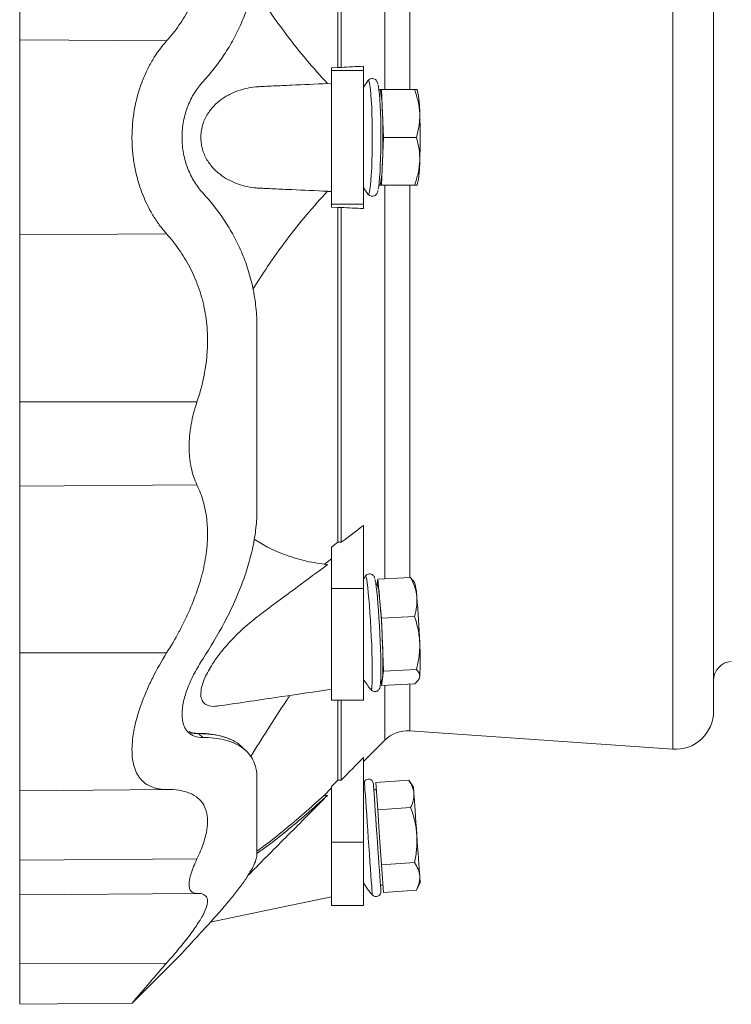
# Model space of a CAD drawing. Header units: millimetres. Extents: x -52 to 1097, y -325 to 885.
# Tile 4 of 8: x -51 to 172, y 333 to 642. Entities that reach past the tile are written whole.
import ezdxf

# ---------------------------------------------------------------- set-up
doc = ezdxf.new("R2010")
doc.units = ezdxf.units.MM

msp = doc.modelspace()

# ---------------------------------------------------------------- linework, layer by layer
at = {"color": 8, "linetype": 'Continuous', "lineweight": 0}
for p, q in [((153.75, 605.44), (153.75, 797.62)), ((63.35, 744.08), (63.35, 620.44)), ((71.12, 743.69), (71.12, 620.44)), ((-51.42, 636.04), (-5.24, 635.76)), ((46.58, 626.41), (56.58, 626.41)), ((153.75, 413.26), (153.75, 605.44)), ((63.35, 590.44), (63.35, 466.8)), ((71.12, 590.44), (71.12, 467.19)), ((46.58, 584.47), (56.58, 584.47)), ((-51.42, 574.84), (-5.24, 575.12)), ((-51.42, 522.37), (4.28, 522.37)), ((-51.42, 495.93), (4.28, 496.28)), ((46.58, 463.72), (56.58, 463.72)), ((-51.42, 443.51), (-5.24, 443.51)), ((63.35, 433.31), (63.35, 416.13)), ((71.12, 433.7), (71.12, 419.04)), ((4.56, 418.26), (4.74, 418.18)), ((6.1, 416.96), (4.74, 418.18)), ((46.58, 384.04), (56.58, 384.04)), ((-51.42, 378.46), (4.28, 378.8)), ((-51.42, 345.84), (-5.24, 346.12))]:
    msp.add_line(p, q, dxfattribs=at)
at = {"color": 7, "linetype": 'Continuous', "lineweight": 15}
for p, q in [((166.58, 785.65), (166.58, 605.44)), ((48.56, 732.61), (48.56, 627.44)), ((49.62, 732.61), (49.62, 627.44)), ((48.56, 627.44), (46.58, 627.33)), ((46.58, 626.41), (46.58, 627.33)), ((46.58, 584.47), (46.58, 626.41)), ((49.62, 627.44), (48.56, 627.44)), ((56.58, 626.41), (56.58, 627.81)), ((56.58, 584.47), (56.58, 626.41)), ((45.23, 622.42), (46.58, 622.48)), ((58, 623.24), (57.98, 623.2)), ((61.68, 620.44), (61.43, 620.44)), ((62.28, 620.44), (61.68, 620.44)), ((62.59, 612.94), (62.28, 620.44)), ((62.28, 620.44), (72.62, 620.44)), ((73.48, 620.33), (73.41, 620.44)), ((62.89, 605.44), (62.59, 612.94)), ((62.59, 597.94), (62.89, 605.44)), ((62.89, 605.44), (73.22, 605.44)), ((166.58, 605.44), (166.58, 425.23)), ((62.28, 590.44), (62.59, 597.94)), ((46.58, 588.4), (45.23, 588.46)), ((61.43, 590.44), (61.68, 590.44)), ((61.68, 590.44), (62.28, 590.44)), ((62.28, 590.44), (72.62, 590.44)), ((73.41, 590.44), (73.48, 590.55)), ((46.58, 583.55), (46.58, 584.47)), ((46.58, 583.55), (48.56, 583.44)), ((48.56, 583.44), (48.56, 478.27)), ((48.56, 583.44), (49.62, 583.44)), ((49.62, 583.44), (49.62, 478.27)), ((56.58, 583.07), (56.58, 584.47)), ((56.58, 463.72), (56.58, 483.52)), ((48.56, 478.27), (46.58, 476.78)), ((46.58, 463.72), (46.58, 476.78)), ((49.62, 478.27), (48.56, 478.27)), ((44.21, 471.26), (46.58, 473.03)), ((61.08, 466.69), (71.41, 467.2)), ((72.05, 466.39), (71.41, 467.2)), ((60.94, 464.96), (60.53, 464.94)), ((61.08, 466.69), (60.84, 464.95)), ((61.68, 460.58), (61.08, 466.69)), ((72.68, 465.48), (72.08, 466.41)), ((46.58, 428.66), (46.58, 463.72)), ((56.58, 428.66), (56.58, 463.72)), ((62.28, 454.47), (61.68, 460.58)), ((62.28, 454.47), (72.62, 454.98)), ((62.59, 446.11), (62.28, 454.47)), ((62.89, 437.76), (62.59, 446.11)), ((62.59, 435.51), (62.89, 437.76)), ((62.89, 437.76), (73.22, 438.27)), ((62.01, 434.97), (62.42, 434.99)), ((62.11, 434.98), (62.28, 433.26)), ((62.28, 433.26), (62.59, 435.51)), ((62.28, 433.26), (72.62, 433.77)), ((74.01, 435.36), (74.15, 435.63)), ((46.58, 428.66), (56.58, 428.66)), ((48.56, 428.66), (48.56, 403.6)), ((49.62, 428.66), (49.62, 403.6)), ((71.12, 419.04), (153.75, 413.26)), ((14.7, 416.41), (14.51, 416.5)), ((56.58, 409.37), (63.35, 416.13)), ((56.58, 384.04), (56.58, 410.65)), ((48.56, 403.6), (46.58, 401.6)), ((49.62, 403.6), (48.56, 403.6)), ((60.47, 402.86), (70.81, 403.58)), ((60.77, 398.54), (60.47, 402.86)), ((72.3, 401.36), (70.81, 403.58)), ((-51.42, 400.24), (-5.24, 400.64)), ((44.21, 398.75), (46.58, 401.14)), ((46.58, 384.04), (46.58, 401.6)), ((60.63, 400.54), (59.84, 400.49)), ((44.21, 398.75), (45.28, 398.75)), ((61.08, 394.22), (60.77, 398.54)), ((61.08, 394.22), (71.41, 394.94)), ((61.68, 385.58), (61.08, 394.22)), ((46.58, 364.14), (46.58, 384.04)), ((56.58, 364.14), (56.58, 384.04)), ((62.28, 376.94), (61.68, 385.58)), ((62.28, 376.94), (72.62, 377.66)), ((62.59, 372.62), (62.28, 376.94)), ((62.89, 368.3), (62.59, 372.62)), ((73.22, 369.02), (74.4, 371.43)), ((61.93, 370.56), (62.73, 370.61)), ((62.89, 368.3), (73.22, 369.02)), ((-51.42, 367.5), (4.28, 367.99)), ((46.58, 364.14), (56.58, 364.14)), ((-16.07, 333.52), (-0.41, 349.19)), ((-51.42, 333.15), (-16.08, 333.46))]:
    msp.add_line(p, q, dxfattribs=at)
at = {"color": 8, "linetype": 'Continuous', "lineweight": 0, "flags": 128}
for points in [[(58, 587.65), (58.12, 587.56), (58.3, 587.74), (58.47, 588.28), (58.64, 589.18), (58.8, 590.4), (58.94, 591.93), (59.06, 593.73), (59.17, 595.77), (59.26, 598.01), (59.32, 600.4), (59.36, 602.9), (59.37, 605.44), (59.36, 607.98), (59.32, 610.48), (59.26, 612.87), (59.17, 615.11), (59.06, 617.15), (58.94, 618.95), (58.8, 620.48), (58.64, 621.7), (58.47, 622.6), (58.3, 623.14), (58.12, 623.32), (58, 623.24)], [(58.94, 431.98), (59.06, 431.99), (59.17, 432.35), (59.26, 433.07), (59.32, 434.14), (59.36, 435.52), (59.37, 437.19), (59.36, 439.11), (59.32, 441.26), (59.26, 443.58), (59.17, 446.02), (59.06, 448.55), (58.94, 451.09), (58.8, 453.62), (58.64, 456.06), (58.47, 458.38), (58.3, 460.52), (58.12, 462.44), (57.94, 464.11), (57.77, 465.48), (57.6, 466.54), (57.45, 467.25), (57.3, 467.61), (57.18, 467.61)], [(59.37, 367.49), (59.36, 367.67), (59.32, 368.22), (59.26, 369.1), (59.17, 370.32), (59.06, 371.85), (58.94, 373.65), (58.8, 375.69), (58.64, 377.92), (58.47, 380.3), (58.3, 382.79), (58.12, 385.33), (57.94, 387.87), (57.77, 390.35), (57.6, 392.74), (57.45, 394.97), (57.3, 397.01), (57.18, 398.81), (57.07, 400.33), (56.99, 401.55), (56.92, 402.44), (56.89, 402.98), (56.87, 403.17)]]:
    msp.add_lwpolyline(points, dxfattribs=at)
at = {"color": 7, "linetype": 'Continuous', "lineweight": 15, "flags": 128}
for points in [[(61.22, 589.17), (61.22, 589.19), (61.38, 590.08), (61.53, 591.29), (61.67, 592.8), (61.79, 594.59), (61.89, 596.6), (61.97, 598.8), (62.03, 601.15), (62.06, 603.58), (62.06, 606.06), (62.05, 608.52), (62, 610.92), (61.93, 613.2), (61.84, 615.31), (61.73, 617.22), (61.61, 618.87), (61.46, 620.23), (61.3, 621.29), (61.19, 621.81)], [(61.68, 620.44), (61.82, 620.31), (61.95, 619.93), (62.08, 619.3), (62.2, 618.43), (62.32, 617.34), (62.42, 616.05), (62.51, 614.57), (62.59, 612.94)], [(62.59, 597.94), (62.51, 596.31), (62.42, 594.83), (62.32, 593.54), (62.2, 592.45), (62.08, 591.58), (61.95, 590.95), (61.82, 590.57), (61.68, 590.44)], [(57.18, 467.61), (57.18, 467.61), (57.17, 467.59)], [(61.94, 433.82), (61.97, 434.23), (62.03, 435.32), (62.06, 436.73), (62.06, 438.41), (62.05, 440.35), (62, 442.48), (61.93, 444.78), (61.84, 447.18), (61.73, 449.65), (61.61, 452.12), (61.46, 454.54), (61.3, 456.86), (61.14, 459.04), (60.97, 461.03), (60.8, 462.77), (60.62, 464.25), (60.46, 465.41), (60.3, 466.25), (60.22, 466.58)], [(74.15, 435.63), (74.18, 435.7), (74.26, 436.08)], [(62.59, 435.51), (62.51, 435.12), (62.42, 434.99)], [(58.93, 432), (58.94, 431.98), (58.94, 431.98)], [(62.07, 368.6), (62.06, 368.61), (62.05, 368.88), (62, 369.51), (61.93, 370.47), (61.84, 371.76), (61.73, 373.34), (61.61, 375.18), (61.46, 377.24), (61.3, 379.48), (61.14, 381.84), (60.97, 384.29), (60.8, 386.76), (60.62, 389.2), (60.46, 391.57), (60.3, 393.81), (60.16, 395.87), (60.03, 397.71), (59.92, 399.29), (59.83, 400.57), (59.76, 401.54), (59.72, 402.16), (59.7, 402.44), (59.7, 402.45)], [(72.45, 399.35), (72.38, 400.22), (72.34, 400.85), (72.31, 401.23), (72.3, 401.36)], [(73.35, 386.39), (73.21, 388.35), (73.08, 390.27), (72.95, 392.12), (72.83, 393.88), (72.71, 395.5), (72.61, 396.98), (72.52, 398.27), (72.45, 399.35)], [(73.35, 386.39), (73.49, 384.44), (73.62, 382.52), (73.75, 380.67), (73.87, 378.91), (73.99, 377.29), (74.09, 375.81), (74.18, 374.52), (74.26, 373.44)], [(74.4, 371.43), (74.39, 371.56), (74.36, 371.94), (74.32, 372.57), (74.26, 373.44)], [(8.48, 358.91), (25.9, 362.57), (46.58, 366.93)]]:
    msp.add_lwpolyline(points, dxfattribs=at)
at = {"color": 7, "linetype": 'Continuous', "lineweight": 15}
for centre, radius, start, end in [((82.15, 605.44), 30, 143.6051, 148.4621), ((46.3, 613.73), 27.97, 358.3881, 13.6542), ((-135.54, 605.44), 198.27, 357.8321, 2.1679), ((-123.88, 605.44), 198.28, 357.8322, 2.1678), ((46.3, 597.15), 27.97, 346.3458, 1.6119), ((82.15, 605.44), 30, 211.5379, 216.3949), ((82.15, 450.99), 30, 146.3411, 148.4621), ((47.55, 460.44), 14.13, 0.576, 18.6441), ((54.92, 460.49), 18.45, 2.0605, 15.6835), ((-177.48, 438.18), 251.88, 1.9355, 5.2331), ((-189.16, 437.61), 251.89, 1.9355, 5.233), ((-30.5, 440.81), 93.23, 356.7391, 3.2609), ((-18.83, 441.39), 93.24, 356.7393, 3.2607), ((172.58, 434.86), 6, 94, 180), ((82.15, 450.99), 30, 211.5379, 219.3203), ((154.58, 425.23), 12, 266, 0), ((70.42, 409.06), 10, 86, 135), ((82.15, 387.01), 30, 147.4162, 148.4621), ((58.17, 402.34), 1.53, 4, 147.4162), ((82.15, 387.01), 30, 211.5379, 220.5838), ((60.53, 368.49), 1.53, 220.5838, 4)]:
    msp.add_arc(centre, radius, start, end, dxfattribs=at)
for points, knots in [([(-51.42, 636.04), (-51.42, 637.99), (-51.42, 641.92), (-51.42, 648.58), (-51.42, 655.74), (-51.42, 663.47), (-51.42, 671.63), (-51.42, 680.05), (-51.42, 685.7), (-51.42, 688.51)], [0, 0, 0, 0, 0.137748, 0.277681, 0.418984, 0.560791, 0.708922, 0.855639, 1, 1, 1, 1]), ([(4.28, 688.51), (5.11, 686.06), (5.79, 683.59), (6.85, 678.61), (7.22, 676.11), (7.48, 672.95), (7.52, 672.32), (7.57, 671.06), (7.59, 670.44), (7.61, 668.57), (7.59, 667.35), (7.37, 663.7), (7.06, 661.32), (6.46, 658.41), (6.33, 657.83), (6.05, 656.69), (5.9, 656.12), (5.43, 654.45), (5.07, 653.36), (3.92, 650.16), (3.02, 648.12), (1.49, 645.2), (0.95, 644.25), (-0.17, 642.41), (-0.76, 641.52), (-2.57, 638.92), (-3.87, 637.29), (-5.24, 635.76)], [0, 0, 0, 0, 0.125, 0.125, 0.25, 0.25, 0.28125, 0.28125, 0.3125, 0.3125, 0.375, 0.375, 0.5, 0.5, 0.53125, 0.53125, 0.5625, 0.5625, 0.625, 0.625, 0.75, 0.75, 0.8125, 0.8125, 0.875, 0.875, 1, 1, 1, 1]), ([(6.1, 622.86), (8.53, 625.5), (10.79, 628.35), (13.88, 633), (14.85, 634.61), (16.65, 637.92), (17.49, 639.62), (19.01, 643.15), (19.69, 644.98), (20.6, 647.81), (20.88, 648.76), (21.39, 650.71), (21.63, 651.71), (22.27, 654.73), (22.59, 656.78), (23.02, 660.94), (23.13, 663.06), (23.13, 665.21)], [0, 0, 0, 0, 0.25, 0.25, 0.375, 0.375, 0.5, 0.5, 0.625, 0.625, 0.6875, 0.6875, 0.75, 0.75, 0.875, 0.875, 1, 1, 1, 1]), ([(21.88, 653.1), (23.39, 650.71), (26.79, 645.36), (32.42, 637.57), (38.69, 629.63), (43.08, 624.79), (45.28, 622.36)], [0, 0, 0, 0, 0.20927, 0.469174, 0.734579, 1, 1, 1, 1]), ([(-51.42, 574.84), (-51.42, 576.27), (-51.42, 579.21), (-51.42, 584.39), (-51.42, 590.16), (-51.42, 596.45), (-51.42, 603.05), (-51.42, 609.61), (-51.42, 615.9), (-51.42, 621.75), (-51.42, 627.11), (-51.42, 631.93), (-51.42, 634.69), (-51.42, 636.04)], [0, 0, 0, 0, 0.086252, 0.176625, 0.270451, 0.366863, 0.464829, 0.563212, 0.655318, 0.74582, 0.833878, 0.918786, 1, 1, 1, 1]), ([(-5.24, 635.76), (-6.84, 633.96), (-8.3, 631.98), (-10.28, 628.69), (-10.9, 627.54), (-11.78, 625.73), (-12.06, 625.11), (-12.59, 623.86), (-12.85, 623.22), (-14.05, 620), (-14.81, 617.28), (-15.47, 613.67), (-15.58, 612.94), (-15.78, 611.46), (-15.87, 610.72), (-16.07, 608.5), (-16.14, 607.02), (-16.14, 604.04), (-16.08, 602.55), (-15.88, 600.31), (-15.8, 599.56), (-15.61, 598.09), (-15.49, 597.36), (-15.11, 595.2), (-14.79, 593.79), (-14.23, 591.72), (-14.02, 591.04), (-13.59, 589.69), (-13.36, 589.02), (-12.14, 585.76), (-10.98, 583.37), (-9.32, 580.59), (-8.97, 580.05), (-8.27, 578.99), (-7.91, 578.48), (-6.81, 576.97), (-6.04, 576.02), (-5.24, 575.12)], [0, 0, 0, 0, 0.125, 0.125, 0.1875, 0.1875, 0.21875, 0.21875, 0.25, 0.25, 0.375, 0.375, 0.40625, 0.40625, 0.4375, 0.4375, 0.5, 0.5, 0.5625, 0.5625, 0.59375, 0.59375, 0.625, 0.625, 0.6875, 0.6875, 0.71875, 0.71875, 0.75, 0.75, 0.875, 0.875, 0.90625, 0.90625, 0.9375, 0.9375, 1, 1, 1, 1]), ([(-0.41, 605.44), (-0.41, 607.18), (-0.25, 608.88), (0.22, 611.37), (0.42, 612.19), (0.87, 613.77), (1.14, 614.54), (1.72, 616.02), (2.04, 616.75), (2.74, 618.14), (3.11, 618.8), (4.29, 620.69), (5.16, 621.83), (6.1, 622.86)], [0, 0, 0, 0, 0.25, 0.25, 0.375, 0.375, 0.5, 0.5, 0.625, 0.625, 0.75, 0.75, 1, 1, 1, 1]), ([(45.28, 588.52), (41.54, 588.69), (37.8, 588.86), (32.19, 589.11), (29.38, 589.24), (26.11, 589.39), (24.71, 589.46), (24, 589.49), (23.77, 589.5), (23.3, 589.53), (23.07, 589.55), (21.91, 589.65), (20.98, 589.79), (19.14, 590.19), (18.22, 590.44), (16.41, 591.06), (15.53, 591.43), (13.8, 592.3), (12.96, 592.8), (11.73, 593.68), (11.32, 593.99), (10.53, 594.66), (10.13, 595.02), (9, 596.19), (8.29, 597.05), (7.35, 598.55), (7.06, 599.07), (6.55, 600.17), (6.32, 600.75), (6.03, 601.66), (5.94, 601.98), (5.79, 602.61), (5.72, 602.94), (5.62, 603.59), (5.58, 603.92), (5.52, 604.58), (5.5, 604.92), (5.48, 605.93), (5.53, 606.6), (5.71, 607.91), (5.85, 608.56), (6.2, 609.8), (6.42, 610.4), (6.8, 611.25), (6.93, 611.53), (7.21, 612.06), (7.35, 612.32), (7.81, 613.08), (8.13, 613.55), (8.82, 614.44), (9.18, 614.87), (10.31, 616.06), (11.1, 616.74), (12.33, 617.64), (12.75, 617.92), (13.61, 618.45), (14.04, 618.69), (15.36, 619.37), (16.25, 619.75), (18.04, 620.39), (18.95, 620.65), (20.79, 621.05), (21.71, 621.2), (23.12, 621.34), (23.59, 621.37), (24.53, 621.42), (25.94, 621.48), (29.25, 621.63), (35.85, 621.93), (41.5, 622.19), (45.28, 622.36)], [0, 0, 0, 0, 0.125, 0.125, 0.1875, 0.21875, 0.234375, 0.234375, 0.242188, 0.242188, 0.25, 0.25, 0.28125, 0.28125, 0.3125, 0.3125, 0.34375, 0.34375, 0.375, 0.375, 0.390625, 0.390625, 0.40625, 0.40625, 0.4375, 0.4375, 0.453125, 0.453125, 0.46875, 0.46875, 0.476563, 0.476563, 0.484375, 0.484375, 0.492188, 0.492188, 0.5, 0.5, 0.515625, 0.515625, 0.53125, 0.53125, 0.546875, 0.546875, 0.554688, 0.554688, 0.5625, 0.5625, 0.578125, 0.578125, 0.59375, 0.59375, 0.625, 0.625, 0.640625, 0.640625, 0.65625, 0.65625, 0.6875, 0.6875, 0.71875, 0.71875, 0.75, 0.75, 0.765625, 0.765625, 0.78125, 0.8125, 0.875, 1, 1, 1, 1]), ([(61.15, 622.12), (61.1, 622.36), (61.01, 622.71), (60.75, 623.2), (60.39, 623.61), (59.82, 623.92), (59.11, 623.97), (58.5, 623.74), (58.1, 623.39), (57.94, 623.16), (57.89, 623.07), (57.89, 623.07)], [0, 0, 0, 0, 0.270431, 0.399639, 0.50082, 0.602442, 0.706148, 0.808047, 0.900052, 0.998947, 1, 1, 1, 1]), ([(72.62, 620.44), (73.08, 619.21), (73.46, 617.98), (74.03, 615.48), (74.21, 614.22), (74.26, 612.94)], [0, 0, 0, 0, 0.5, 0.5, 1, 1, 1, 1]), ([(73.41, 620.44), (73.41, 620.44), (73.45, 620.44), (73.24, 620.44), (72.83, 620.44), (72.62, 620.44)], [0, 0, 0, 0, 0.0406401, 0.5176705, 1, 1, 1, 1]), ([(74.26, 612.94), (74.28, 612.3), (74.28, 611.66), (74.21, 610.4), (74.14, 609.77), (73.87, 607.9), (73.58, 606.66), (73.22, 605.44)], [0, 0, 0, 0, 0.25, 0.25, 0.5, 0.5, 1, 1, 1, 1]), ([(-0.41, 605.44), (-0.41, 603.7), (-0.25, 602), (0.22, 599.51), (0.42, 598.69), (0.87, 597.11), (1.14, 596.34), (1.72, 594.86), (2.04, 594.13), (2.74, 592.75), (3.11, 592.08), (4.29, 590.19), (5.16, 589.05), (6.1, 588.02)], [0, 0, 0, 0, 0.25, 0.25, 0.375, 0.375, 0.5, 0.5, 0.625, 0.625, 0.75, 0.75, 1, 1, 1, 1]), ([(73.22, 605.44), (73.58, 604.21), (73.87, 602.98), (74.23, 600.48), (74.31, 599.22), (74.26, 597.94)], [0, 0, 0, 0, 0.5, 0.5, 1, 1, 1, 1]), ([(74.26, 597.94), (74.23, 597.3), (74.17, 596.66), (74, 595.4), (73.89, 594.77), (73.46, 592.9), (73.08, 591.66), (72.62, 590.44)], [0, 0, 0, 0, 0.25, 0.25, 0.5, 0.5, 1, 1, 1, 1]), ([(6.1, 588.02), (8.53, 585.38), (10.79, 582.53), (13.88, 577.88), (14.85, 576.27), (16.65, 572.96), (17.49, 571.26), (19.01, 567.73), (19.69, 565.9), (20.6, 563.07), (20.88, 562.12), (21.39, 560.17), (21.63, 559.17), (22.27, 556.15), (22.59, 554.1), (23.02, 549.94), (23.13, 547.83), (23.13, 545.67)], [0, 0, 0, 0, 0.25, 0.25, 0.375, 0.375, 0.5, 0.5, 0.625, 0.625, 0.6875, 0.6875, 0.75, 0.75, 0.875, 0.875, 1, 1, 1, 1]), ([(21.88, 557.78), (23.39, 560.17), (26.79, 565.52), (32.42, 573.31), (38.69, 581.25), (43.08, 586.09), (45.28, 588.52)], [0, 0, 0, 0, 0.20927, 0.469174, 0.734579, 1, 1, 1, 1]), ([(57.99, 587.66), (58.07, 587.56), (58.24, 587.34), (58.72, 587.01), (59.15, 586.96), (59.35, 586.94)], [0, 0, 0, 0, 0.31958, 0.673375, 1, 1, 1, 1]), ([(59.35, 586.94), (59.58, 586.97), (60.02, 587.03), (60.49, 587.38), (60.78, 587.73), (60.96, 588.09), (61.07, 588.39), (61.13, 588.64), (61.15, 588.73)], [0, 0, 0, 0, 0.158538, 0.300101, 0.444173, 0.615335, 0.857073, 1, 1, 1, 1]), ([(72.62, 590.44), (72.82, 590.44), (73.23, 590.44), (73.45, 590.44), (73.41, 590.44), (73.41, 590.44)], [0, 0, 0, 0, 0.477455, 0.95936, 1, 1, 1, 1]), ([(-51.42, 574.84), (-51.42, 572.89), (-51.42, 568.96), (-51.42, 562.3), (-51.42, 555.14), (-51.42, 547.41), (-51.42, 539.25), (-51.42, 530.83), (-51.42, 525.18), (-51.42, 522.37)], [0, 0, 0, 0, 0.137748, 0.277681, 0.418984, 0.560791, 0.708922, 0.855639, 1, 1, 1, 1]), ([(4.28, 522.37), (5.11, 524.82), (5.79, 527.29), (6.85, 532.27), (7.22, 534.77), (7.48, 537.93), (7.52, 538.56), (7.57, 539.82), (7.59, 540.44), (7.61, 542.31), (7.59, 543.53), (7.37, 547.18), (7.06, 549.56), (6.46, 552.47), (6.33, 553.05), (6.05, 554.19), (5.9, 554.76), (5.43, 556.43), (5.07, 557.52), (3.92, 560.72), (3.02, 562.76), (1.49, 565.68), (0.95, 566.63), (-0.17, 568.47), (-0.76, 569.36), (-2.57, 571.96), (-3.87, 573.59), (-5.24, 575.12)], [0, 0, 0, 0, 0.125, 0.125, 0.25, 0.25, 0.28125, 0.28125, 0.3125, 0.3125, 0.375, 0.375, 0.5, 0.5, 0.53125, 0.53125, 0.5625, 0.5625, 0.625, 0.625, 0.75, 0.75, 0.8125, 0.8125, 0.875, 0.875, 1, 1, 1, 1]), ([(23.13, 488.67), (23.13, 497.56), (23.13, 506.84), (23.13, 525.93), (23.13, 535.73), (23.13, 545.67)], [0, 0, 0, 0, 0.5, 0.5, 1, 1, 1, 1]), ([(-51.42, 495.93), (-51.42, 497.61), (-51.42, 499.49), (-51.42, 503.57), (-51.42, 505.76), (-51.42, 510.35), (-51.42, 512.73), (-51.42, 517.56), (-51.42, 519.99), (-51.42, 522.37)], [0, 0, 0, 0, 0.25, 0.25, 0.5, 0.5, 0.75, 0.75, 1, 1, 1, 1]), ([(4.28, 496.28), (3.49, 497.93), (2.88, 499.76), (2.36, 502.27), (2.27, 502.78), (2.11, 503.83), (2.04, 504.37), (1.88, 506), (1.83, 507.1), (1.83, 509.37), (1.88, 510.52), (2.04, 512.29), (2.11, 512.89), (2.27, 514.08), (2.36, 514.68), (2.88, 517.65), (3.49, 520.02), (4.28, 522.37)], [0, 0, 0, 0, 0.25, 0.25, 0.3125, 0.3125, 0.375, 0.375, 0.5, 0.5, 0.625, 0.625, 0.6875, 0.6875, 0.75, 0.75, 1, 1, 1, 1]), ([(-51.42, 443.51), (-51.42, 448.24), (-51.42, 453.07), (-51.42, 462.62), (-51.42, 467.36), (-51.42, 476.44), (-51.42, 480.79), (-51.42, 488.87), (-51.42, 492.6), (-51.42, 495.93)], [0, 0, 0, 0, 0.25, 0.25, 0.5, 0.5, 0.75, 0.75, 1, 1, 1, 1]), ([(4.28, 496.28), (5.11, 494.55), (5.79, 492.73), (6.85, 488.88), (7.22, 486.85), (7.48, 484.16), (7.52, 483.62), (7.57, 482.53), (7.59, 481.98), (7.61, 480.33), (7.59, 479.21), (7.37, 475.83), (7.06, 473.52), (6.46, 470.58), (6.33, 469.99), (6.05, 468.8), (5.9, 468.21), (5.43, 466.44), (5.07, 465.27), (3.92, 461.74), (3.02, 459.4), (1.49, 455.91), (0.95, 454.75), (-0.17, 452.45), (-0.76, 451.31), (-2.57, 447.92), (-3.87, 445.7), (-5.24, 443.51)], [0, 0, 0, 0, 0.125, 0.125, 0.25, 0.25, 0.28125, 0.28125, 0.3125, 0.3125, 0.375, 0.375, 0.5, 0.5, 0.53125, 0.53125, 0.5625, 0.5625, 0.625, 0.625, 0.75, 0.75, 0.8125, 0.8125, 0.875, 0.875, 1, 1, 1, 1]), ([(6.1, 441.59), (8.53, 445.31), (10.79, 449.1), (13.88, 454.95), (14.85, 456.9), (16.65, 460.83), (17.49, 462.81), (19.01, 466.77), (19.69, 468.76), (20.6, 471.77), (20.88, 472.77), (21.39, 474.79), (21.63, 475.8), (22.27, 478.84), (22.59, 480.84), (23.02, 484.79), (23.13, 486.74), (23.13, 488.67)], [0, 0, 0, 0, 0.25, 0.25, 0.375, 0.375, 0.5, 0.5, 0.625, 0.625, 0.6875, 0.6875, 0.75, 0.75, 0.875, 0.875, 1, 1, 1, 1]), ([(22.23, 479.28), (23.63, 478.41), (26.91, 476.37), (32.42, 474.08), (38.68, 472.18), (43.08, 471.57), (45.28, 471.26)], [0, 0, 0, 0, 0.196372, 0.460516, 0.73025, 1, 1, 1, 1]), ([(11.12, 426.93), (10.75, 426.86), (9.45, 426.6), (7.93, 426.85), (6.63, 427.58), (5.8, 428.61), (5.36, 430.33), (5.68, 432.86), (6.62, 435.46), (7.83, 437.88), (9.42, 440.51), (11.55, 443.46), (14.8, 447.28), (18.9, 451.4), (26.22, 457.26), (35.03, 463.59), (42.18, 468.94), (45.28, 471.26)], [0, 0, 0, 0, 0.023248, 0.081043, 0.110331, 0.139557, 0.180589, 0.221691, 0.262137, 0.294661, 0.327246, 0.380072, 0.433012, 0.52226, 0.611631, 0.831621, 1, 1, 1, 1]), ([(60.16, 466.91), (60.13, 467.03), (60.06, 467.24), (59.89, 467.59), (59.57, 467.97), (59.05, 468.29), (58.39, 468.38), (57.77, 468.2), (57.36, 467.86), (57.16, 467.61), (57.12, 467.5), (57.11, 467.48)], [0, 0, 0, 0, 0.192671, 0.338677, 0.446154, 0.556742, 0.670495, 0.786922, 0.88316, 0.976916, 1, 1, 1, 1]), ([(71.41, 467.2), (71.92, 466.23), (72.36, 465.23), (73.02, 463.21), (73.25, 462.19), (73.35, 461.16)], [0, 0, 0, 0, 0.5, 0.5, 1, 1, 1, 1]), ([(73.35, 461.16), (73.4, 460.64), (73.42, 460.12), (73.4, 459.07), (73.36, 458.55), (73.16, 457.01), (72.92, 455.99), (72.62, 454.98)], [0, 0, 0, 0, 0.25, 0.25, 0.5, 0.5, 1, 1, 1, 1]), ([(72.62, 454.98), (73.08, 453.64), (73.46, 452.28), (74.03, 449.52), (74.21, 448.12), (74.26, 446.69)], [0, 0, 0, 0, 0.5, 0.5, 1, 1, 1, 1]), ([(74.26, 446.69), (74.28, 445.98), (74.28, 445.27), (74.21, 443.85), (74.14, 443.15), (73.87, 441.04), (73.58, 439.65), (73.22, 438.27)], [0, 0, 0, 0, 0.25, 0.25, 0.5, 0.5, 1, 1, 1, 1]), ([(-51.42, 443.51), (-51.42, 440.96), (-51.42, 438.32), (-51.42, 432.96), (-51.42, 430.24), (-51.42, 424.91), (-51.42, 422.3), (-51.42, 417.35), (-51.42, 415.01), (-51.42, 410.79), (-51.42, 408.9), (-51.42, 405.66), (-51.42, 404.32), (-51.42, 402.21), (-51.42, 401.45), (-51.42, 400.46), (-51.42, 400.23), (-51.42, 400.24)], [0, 0, 0, 0, 0.125, 0.125, 0.25, 0.25, 0.375, 0.375, 0.5, 0.5, 0.625, 0.625, 0.75, 0.75, 0.875, 0.875, 1, 1, 1, 1]), ([(-5.24, 443.51), (-6.84, 440.96), (-8.3, 438.37), (-10.28, 434.42), (-10.9, 433.1), (-11.78, 431.09), (-12.06, 430.42), (-12.59, 429.1), (-12.85, 428.44), (-14.05, 425.16), (-14.81, 422.6), (-15.47, 419.5), (-15.58, 418.89), (-15.78, 417.67), (-15.87, 417.08), (-16.07, 415.34), (-16.14, 414.24), (-16.14, 412.13), (-16.08, 411.13), (-15.88, 409.71), (-15.8, 409.25), (-15.61, 408.37), (-15.49, 407.95), (-15.11, 406.74), (-14.79, 406.01), (-14.23, 405.02), (-14.02, 404.7), (-13.59, 404.11), (-13.36, 403.83), (-12.14, 402.53), (-10.98, 401.8), (-9.32, 401.2), (-8.97, 401.09), (-8.27, 400.92), (-7.91, 400.85), (-6.81, 400.68), (-6.04, 400.63), (-5.24, 400.64)], [0, 0, 0, 0, 0.125, 0.125, 0.1875, 0.1875, 0.21875, 0.21875, 0.25, 0.25, 0.375, 0.375, 0.40625, 0.40625, 0.4375, 0.4375, 0.5, 0.5, 0.5625, 0.5625, 0.59375, 0.59375, 0.625, 0.625, 0.6875, 0.6875, 0.71875, 0.71875, 0.75, 0.75, 0.875, 0.875, 0.90625, 0.90625, 0.9375, 0.9375, 1, 1, 1, 1]), ([(-0.41, 424.24), (-0.41, 425.47), (-0.25, 426.8), (0.22, 428.93), (0.42, 429.66), (0.87, 431.14), (1.14, 431.88), (1.72, 433.38), (2.04, 434.14), (2.74, 435.67), (3.11, 436.42), (4.29, 438.67), (5.16, 440.14), (6.1, 441.59)], [0, 0, 0, 0, 0.25, 0.25, 0.375, 0.375, 0.5, 0.5, 0.625, 0.625, 0.75, 0.75, 1, 1, 1, 1]), ([(74.26, 436.08), (74.23, 435.89), (74.17, 435.7), (74, 435.32), (73.89, 435.12), (73.46, 434.54), (73.08, 434.16), (72.62, 433.77)], [0, 0, 0, 0, 0.25, 0.25, 0.5, 0.5, 1, 1, 1, 1]), ([(73.22, 438.27), (73.58, 437.92), (73.87, 437.57), (74.23, 436.84), (74.31, 436.47), (74.26, 436.08)], [0, 0, 0, 0, 0.5, 0.5, 1, 1, 1, 1]), ([(58.85, 432.13), (58.88, 432.06), (58.98, 431.91), (59.34, 431.58), (59.93, 431.35), (60.59, 431.39), (61.13, 431.65), (61.47, 432), (61.66, 432.33), (61.77, 432.64), (61.86, 433.02), (61.9, 433.36), (61.93, 433.58)], [0, 0, 0, 0, 0.052678, 0.136283, 0.222321, 0.309555, 0.390356, 0.461889, 0.536578, 0.629089, 0.761422, 1, 1, 1, 1]), ([(11.13, 426.86), (17.72, 427.84), (29.53, 429.59), (41.35, 431.32), (46.58, 432.09)], [0, 0, 0, 0, 0.557444, 1, 1, 1, 1]), ([(21.16, 410.95), (22.91, 413.76), (26.55, 419.59), (30.7, 426.04), (33.12, 429.63), (33.48, 430.16)], [0, 0, 0, 0, 0.4423427, 0.9177311, 1, 1, 1, 1]), ([(-0.41, 424.24), (-0.41, 423.01), (-0.25, 421.94), (0.22, 420.55), (0.42, 420.12), (0.87, 419.35), (1.14, 419.01), (1.72, 418.41), (2.04, 418.15), (2.74, 417.71), (3.11, 417.53), (4.29, 417.11), (5.16, 416.97), (6.1, 416.96)], [0, 0, 0, 0, 0.25, 0.25, 0.375, 0.375, 0.5, 0.5, 0.625, 0.625, 0.75, 0.75, 1, 1, 1, 1]), ([(4.56, 418.26), (3.78, 418.27), (2.78, 418.29), (2.01, 418.7), (1.84, 418.79)], [0, 0, 0, 0, 0.785994, 1, 1, 1, 1]), ([(2.01, 418.68), (2.06, 418.65), (2.79, 418.18), (3.79, 418.18), (4.74, 418.18)], [0, 0, 0, 0, 0.065018, 1, 1, 1, 1]), ([(14.49, 416.45), (14.21, 416.58), (13.15, 417.11), (10.93, 417.67), (7.91, 418.17), (5.68, 418.23), (4.56, 418.26)], [0, 0, 0, 0, 0.101702, 0.396777, 0.698367, 1, 1, 1, 1]), ([(4.74, 418.18), (6.31, 418.12), (9.44, 418), (13.52, 417), (16.54, 415.66), (17.9, 414.4), (18.38, 413.96)], [0, 0, 0, 0, 0.282483, 0.564208, 0.847545, 1, 1, 1, 1]), ([(6.1, 416.96), (8.53, 416.94), (10.79, 416.71), (13.88, 415.97), (14.85, 415.66), (16.65, 414.9), (17.49, 414.46), (19.01, 413.43), (19.69, 412.85), (20.6, 411.86), (20.88, 411.5), (21.39, 410.76), (21.63, 410.37), (22.27, 409.13), (22.59, 408.24), (23.02, 406.3), (23.13, 405.26), (23.13, 404.14)], [0, 0, 0, 0, 0.25, 0.25, 0.375, 0.375, 0.5, 0.5, 0.625, 0.625, 0.6875, 0.6875, 0.75, 0.75, 0.875, 0.875, 1, 1, 1, 1]), ([(19.77, 412.73), (19.54, 412.94), (19.09, 413.37), (18.64, 413.8), (18.42, 414.01)], [0, 0, 0, 0, 0.499994, 1, 1, 1, 1]), ([(23.13, 380.53), (23.13, 383.17), (23.13, 386.48), (23.13, 394.39), (23.13, 398.98), (23.13, 404.14)], [0, 0, 0, 0, 0.5, 0.5, 1, 1, 1, 1]), ([(70.81, 403.58), (71.26, 402.9), (71.65, 402.21), (72.22, 400.81), (72.39, 400.09), (72.45, 399.35)], [0, 0, 0, 0, 0.5, 0.5, 1, 1, 1, 1]), ([(-51.42, 400.24), (-51.42, 400.24), (-51.42, 399.78), (-51.42, 397.9), (-51.42, 396.47), (-51.42, 392.7), (-51.42, 390.35), (-51.42, 384.91), (-51.42, 381.81), (-51.42, 378.46)], [0, 0, 0, 0, 0.25, 0.25, 0.5, 0.5, 0.75, 0.75, 1, 1, 1, 1]), ([(4.28, 378.8), (5.11, 380.54), (5.79, 382.21), (6.85, 385.4), (7.22, 386.91), (7.48, 388.69), (7.52, 389.04), (7.57, 389.73), (7.59, 390.06), (7.61, 391.04), (7.59, 391.66), (7.37, 393.43), (7.06, 394.49), (6.46, 395.66), (6.33, 395.89), (6.05, 396.33), (5.9, 396.54), (5.43, 397.14), (5.07, 397.5), (3.92, 398.5), (3.02, 399.04), (1.49, 399.68), (0.95, 399.86), (-0.17, 400.16), (-0.76, 400.28), (-2.57, 400.57), (-3.87, 400.65), (-5.24, 400.64)], [0, 0, 0, 0, 0.125, 0.125, 0.25, 0.25, 0.28125, 0.28125, 0.3125, 0.3125, 0.375, 0.375, 0.5, 0.5, 0.53125, 0.53125, 0.5625, 0.5625, 0.625, 0.625, 0.75, 0.75, 0.8125, 0.8125, 0.875, 0.875, 1, 1, 1, 1]), ([(72.45, 399.35), (72.47, 398.99), (72.46, 398.62), (72.39, 397.88), (72.33, 397.51), (72.05, 396.41), (71.77, 395.67), (71.41, 394.94)], [0, 0, 0, 0, 0.25, 0.25, 0.5, 0.5, 1, 1, 1, 1]), ([(20.31, 373.6), (21.48, 374.79), (26.66, 380.04), (35.04, 388.44), (42.18, 395.63), (45.28, 398.75)], [0, 0, 0, 0, 0.141903, 0.627967, 1, 1, 1, 1]), ([(44.21, 398.75), (42.09, 396.83), (37.84, 392.99), (31.7, 387.82), (26.78, 383.88), (24, 381.92), (23.13, 381.3)], [0, 0, 0, 0, 0.286606, 0.573195, 0.86545, 1, 1, 1, 1]), ([(23.13, 380.55), (24.23, 381.32), (27.22, 383.4), (32.42, 387.54), (38.68, 392.79), (43.08, 396.77), (45.28, 398.75)], [0, 0, 0, 0, 0.161381, 0.437026, 0.718505, 1, 1, 1, 1]), ([(71.41, 394.94), (71.92, 393.56), (72.36, 392.15), (73.02, 389.3), (73.25, 387.86), (73.35, 386.39)], [0, 0, 0, 0, 0.5, 0.5, 1, 1, 1, 1]), ([(73.35, 386.39), (73.4, 385.66), (73.42, 384.93), (73.4, 383.45), (73.36, 382.71), (73.16, 380.53), (72.92, 379.09), (72.62, 377.66)], [0, 0, 0, 0, 0.25, 0.25, 0.5, 0.5, 1, 1, 1, 1]), ([(6.1, 356.31), (8.53, 358.92), (10.79, 361.44), (13.88, 365.05), (14.85, 366.21), (16.65, 368.46), (17.49, 369.54), (19.01, 371.62), (19.69, 372.61), (20.6, 374.04), (20.88, 374.5), (21.39, 375.4), (21.63, 375.84), (22.27, 377.11), (22.59, 377.89), (23.02, 379.31), (23.13, 379.96), (23.13, 380.53)], [0, 0, 0, 0, 0.25, 0.25, 0.375, 0.375, 0.5, 0.5, 0.625, 0.625, 0.6875, 0.6875, 0.75, 0.75, 0.875, 0.875, 1, 1, 1, 1]), ([(-51.42, 367.5), (-51.42, 367.5), (-51.42, 367.72), (-51.42, 368.66), (-51.42, 369.38), (-51.42, 371.28), (-51.42, 372.46), (-51.42, 375.2), (-51.42, 376.77), (-51.42, 378.46)], [0, 0, 0, 0, 0.25, 0.25, 0.5, 0.5, 0.75, 0.75, 1, 1, 1, 1]), ([(4.28, 367.99), (3.49, 367.98), (2.88, 368.19), (2.36, 368.76), (2.27, 368.89), (2.11, 369.19), (2.04, 369.35), (1.88, 369.88), (1.83, 370.29), (1.83, 371.23), (1.88, 371.76), (2.04, 372.63), (2.11, 372.94), (2.27, 373.58), (2.36, 373.91), (2.88, 375.6), (3.49, 377.13), (4.28, 378.8)], [0, 0, 0, 0, 0.25, 0.25, 0.3125, 0.3125, 0.375, 0.375, 0.5, 0.5, 0.625, 0.625, 0.6875, 0.6875, 0.75, 0.75, 1, 1, 1, 1]), ([(72.62, 377.66), (73.08, 376.98), (73.46, 376.3), (74.03, 374.89), (74.21, 374.17), (74.26, 373.44)], [0, 0, 0, 0, 0.5, 0.5, 1, 1, 1, 1]), ([(74.26, 373.44), (74.28, 373.07), (74.28, 372.7), (74.21, 371.96), (74.14, 371.59), (73.87, 370.49), (73.58, 369.76), (73.22, 369.02)], [0, 0, 0, 0, 0.25, 0.25, 0.5, 0.5, 1, 1, 1, 1]), ([(-51.42, 345.84), (-51.42, 347.67), (-51.42, 351.37), (-51.42, 356.08), (-51.42, 360.12), (-51.42, 363.38), (-51.42, 365.76), (-51.42, 367.24), (-51.42, 367.41), (-51.42, 367.49)], [0, 0, 0, 0, 0.138263, 0.278718, 0.420549, 0.562885, 0.71157, 0.858835, 1, 1, 1, 1]), ([(4.28, 367.99), (5.11, 368), (5.79, 367.9), (6.85, 367.42), (7.22, 367.06), (7.48, 366.42), (7.52, 366.29), (7.57, 366), (7.59, 365.85), (7.61, 365.37), (7.59, 365.02), (7.37, 363.88), (7.06, 363), (6.46, 361.74), (6.33, 361.49), (6.05, 360.96), (5.9, 360.69), (5.43, 359.86), (5.07, 359.29), (3.92, 357.5), (3.02, 356.23), (1.49, 354.21), (0.95, 353.51), (-0.17, 352.1), (-0.76, 351.38), (-2.57, 349.19), (-3.87, 347.68), (-5.24, 346.12)], [0, 0, 0, 0, 0.125, 0.125, 0.25, 0.25, 0.28125, 0.28125, 0.3125, 0.3125, 0.375, 0.375, 0.5, 0.5, 0.53125, 0.53125, 0.5625, 0.5625, 0.625, 0.625, 0.75, 0.75, 0.8125, 0.8125, 0.875, 0.875, 1, 1, 1, 1]), ([(-0.41, 349.19), (-0.41, 349.19), (-0.25, 349.37), (0.22, 349.89), (0.42, 350.1), (0.87, 350.6), (1.14, 350.89), (1.72, 351.53), (2.04, 351.88), (2.74, 352.65), (3.11, 353.06), (4.29, 354.34), (5.16, 355.29), (6.1, 356.31)], [0, 0, 0, 0, 0.25, 0.25, 0.375, 0.375, 0.5, 0.5, 0.625, 0.625, 0.75, 0.75, 1, 1, 1, 1]), ([(-51.42, 333.27), (-51.42, 333.26), (-51.42, 333.25), (-51.42, 334.3), (-51.42, 336.18), (-51.42, 338.83), (-51.42, 342.02), (-51.42, 344.58), (-51.42, 345.84)], [0, 0, 0, 0, 0.126484, 0.310683, 0.491675, 0.667778, 0.837583, 1, 1, 1, 1]), ([(-5.24, 346.12), (-6.44, 344.74), (-8.89, 341.95), (-11.89, 338.46), (-13.86, 336.15), (-15.03, 334.77), (-15.78, 333.88), (-16.21, 333.37), (-16.1, 333.5), (-16.08, 333.53)], [0, 0, 0, 0, 0.196229, 0.397194, 0.593737, 0.696015, 0.798278, 0.966447, 1, 1, 1, 1])]:
    msp.add_open_spline(points, degree=3, knots=knots, dxfattribs=at)
for points in [[(56.58, 627.81), (54.26, 627.68), (51.94, 627.56), (49.62, 627.44)], [(49.62, 583.44), (51.94, 583.32), (54.26, 583.2), (56.58, 583.07)], [(56.58, 483.52), (54.26, 481.77), (51.94, 480.02), (49.62, 478.27)], [(56.58, 410.65), (54.26, 408.3), (51.94, 405.95), (49.62, 403.6)]]:
    msp.add_open_spline(points, degree=3, dxfattribs=at)

doc.saveas('drawing.dxf')
